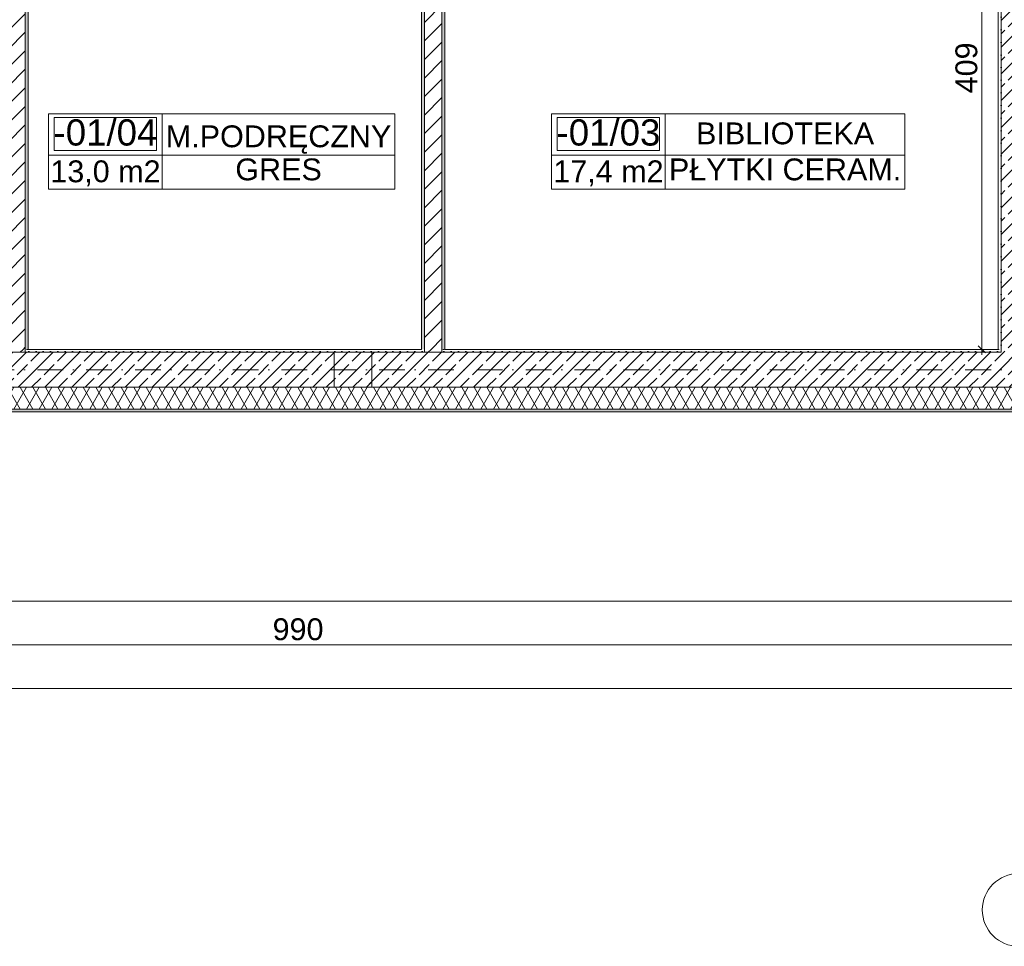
# Model space of a CAD drawing. Header units: millimetres. Extents: x -126271 to -91276, y -179170 to 5194.
# Tile 9 of 34: x -118887 to -112128, y -106927 to -100562. Entities that reach past the tile are written whole.
import ezdxf
from ezdxf.enums import TextEntityAlignment as Align

# ---------------------------------------------------------------- set-up
doc = ezdxf.new("R2010")
doc.units = ezdxf.units.MM
doc.header["$MEASUREMENT"] = 0
doc.linetypes.add('Kropki i Kreski', pattern=[335.138881, 176.388884, -88.194442, 0, -70.555556])
doc.linetypes.add('Kropkowana', pattern=[317.499995, 0, -317.499995])
for name, color, linetype in [('Nowe_Elementy Modelu - Strefy', 7, 'Continuous'), ('Nowe_Konstrukcja - Stropy', 7, 'Continuous'), ('Nowe_Konstrukcja - Słupy', 7, 'Continuous'), ('Nowe_Konstrukcja - Ściany zew', 7, 'Continuous'), ('Nowe_Osie', 7, 'Continuous'), ('Nowe_Wymiarowanie - Ogólne', 7, 'Continuous')]:
    doc.layers.add(name, color=color, linetype=linetype)
for name, color, linetype, lineweight, true_color in [('Nowe_Elementy Modelu - Strefy_Nr_pióra__121', 7, 'Continuous', 0, 0xd5e3e3), ('Nowe_Konstrukcja - Słupy_Nr_pióra__101', 250, 'Continuous', 13, 0x333333), ('Nowe_Konstrukcja - Ściany zew_Nr_pióra__23', 7, 'Continuous', 13, 0x858585), ('Nowe_Metryczki pomieszczeń Archicada_Nr_pióra__81', 7, 'Continuous', 13, 0x6a6a6a), ('Nowe_Wymiarowanie - Ogólne_Nr_pióra__81', 7, 'Continuous', 13, 0x6a6a6a)]:
    doc.layers.add(name, color=color, linetype=linetype, lineweight=lineweight, true_color=true_color)
for name, color, linetype, lineweight in [('Nowe_Konstrukcja - Stropy_Nr_pióra__126', 255, 'Continuous', 0), ('Nowe_Konstrukcja - Słupy_Nr_pióra__41', 7, 'Continuous', 13), ('Nowe_Konstrukcja - Ściany zew_Nr_pióra__21', 7, 'Continuous', 20), ('Nowe_Konstrukcja - Ściany zew_Nr_pióra__3', 7, 'Continuous', 13), ('Nowe_Osie_Nr_pióra__3', 7, 'Continuous', 13), ('Nowe_Osie_Nr_pióra__4', 8, 'Continuous', 13), ('Nowe_Wymiarowanie - Ogólne_Nr_pióra__42', 8, 'Continuous', 25)]:
    doc.layers.add(name, color=color, linetype=linetype, lineweight=lineweight)
doc.styles.add('STYL_AUTOMATYCZNY_1', font='arial.ttf')
doc.styles.add('STYL_AUTOMATYCZNY_2', font='arial.ttf')
doc.dimstyles.new('STYL_AUTOMATYCZNY__1', dxfattribs={"dimtxt": 150, "dimasz": 47.5, "dimexe": 0.18, "dimexo": 0.0625, "dimgap": 0, "dimtad": 1, "dimtih": 1, "dimtoh": 1, "dimdec": 0, "dimlfac": 0.1, "dimzin": 0, "dimdsep": 46, "dimtxsty": 'STYL_AUTOMATYCZNY_1', "dimblk": 'ARROWHEAD_6', "dimblk1": 'ARROWHEAD_6', "dimblk2": 'ARROWHEAD_6', "dimcen": 0.09, "dimse1": 1, "dimse2": 1, "dimclrd": 256, "dimclre": 256, "dimclrt": 8, "dimazin": 0, "dimtfac": 1, "dimtdec": 4, "dimtmove": 0, "dimatfit": 3, "dimfxl": 0, "dimtolj": 1, "dimtzin": 0, "dimarcsym": 0})
doc.dimstyles.new('STYL_AUTOMATYCZNY__2', dxfattribs={"dimtxt": 150, "dimasz": 47.5, "dimexe": 0.18, "dimexo": 0.0625, "dimgap": 0, "dimtad": 1, "dimdec": 0, "dimlfac": 0.1, "dimzin": 0, "dimdsep": 46, "dimtxsty": 'STYL_AUTOMATYCZNY_1', "dimblk": 'ARROWHEAD_6', "dimblk1": 'ARROWHEAD_6', "dimblk2": 'ARROWHEAD_6', "dimcen": 0.09, "dimse1": 1, "dimse2": 1, "dimclrd": 256, "dimclre": 256, "dimclrt": 8, "dimazin": 0, "dimtfac": 1, "dimtdec": 4, "dimtmove": 0, "dimatfit": 3, "dimfxl": 0, "dimtolj": 1, "dimtzin": 0, "dimarcsym": 0})
pattern_1 = [(45, (0, 0), (-91.92388, 91.92388), []), (45, (-45.96, 45.96), (-91.92388, 91.92388), [97.5, -32.5])]
pattern_2 = [(0, (0, 0), (0, 86.60254), [0, -50]), (0, (25, 43.3), (0, 86.60254), [0, -50])]
pattern_3 = [(45, (0, 0), (-63.63961, 63.63961), [])]

# ---------------------------------------------------------------- blocks, each defined once
blk = doc.blocks.new('M.PODRĘCZNY_-01_04_7_1', base_point=(-117908.2, -101491.9))
at = {"layer": 'Nowe_Metryczki pomieszczeń Archicada_Nr_pióra__81', "color": 251, "linetype": 'Continuous', "lineweight": 13, "true_color": 0x6a6a6a}
for p, q in [((-118688.7, -101209.1), (-116312.2, -101209.1)), ((-118688.7, -101727.6), (-118688.7, -101209.1)), ((-118649.7, -101235), (-117947.3, -101235)), ((-118649.7, -101461.3), (-118649.7, -101235)), ((-117947.3, -101235), (-117947.3, -101461.3)), ((-117908.2, -101209.1), (-117908.2, -101727.6)), ((-116312.2, -101209.1), (-116312.2, -101727.6)), ((-118688.7, -101491.9), (-116312.2, -101491.9)), ((-117947.3, -101461.3), (-118649.7, -101461.3)), ((-116312.2, -101727.6), (-118688.7, -101727.6))]:
    blk.add_line(p, q, dxfattribs=at)
at = {"layer": 'Nowe_Metryczki pomieszczeń Archicada_Nr_pióra__81', "color": 251, "lineweight": 13, "true_color": 0x6a6a6a}
for tag, height, style, p in [('ROOM_NUMBER', 180, 'STYL_AUTOMATYCZNY_2', (-118298.5, -101337)), ('ROOM_NAME', 150, 'STYL_AUTOMATYCZNY_1', (-117110.2, -101363.5)), ('floor_f', 150, 'STYL_AUTOMATYCZNY_1', (-117110.2, -101590.7)), ('ROOM_CALC_AREA', 150, 'STYL_AUTOMATYCZNY_1', (-118298.5, -101604))]:
    blk.add_attdef(tag, text='', height=height, dxfattribs=dict(at, style=style)).set_placement(p, align=Align.MIDDLE_CENTER)
blk = doc.blocks.new('BIBLIOTEKA_-01_03_10_1', base_point=(-114455.4, -101491.9))
at = {"layer": 'Nowe_Metryczki pomieszczeń Archicada_Nr_pióra__81', "color": 251, "linetype": 'Continuous', "lineweight": 13, "true_color": 0x6a6a6a}
for p, q in [((-115235.9, -101209.1), (-112811, -101209.1)), ((-115235.9, -101727.6), (-115235.9, -101209.1)), ((-115196.8, -101235), (-114494.4, -101235)), ((-115196.8, -101461.3), (-115196.8, -101235)), ((-114494.4, -101235), (-114494.4, -101461.3)), ((-114455.4, -101209.1), (-114455.4, -101727.6)), ((-112811, -101209.1), (-112811, -101727.6)), ((-115235.9, -101491.9), (-112811, -101491.9)), ((-114494.4, -101461.3), (-115196.8, -101461.3)), ((-112811, -101727.6), (-115235.9, -101727.6))]:
    blk.add_line(p, q, dxfattribs=at)
at = {"layer": 'Nowe_Metryczki pomieszczeń Archicada_Nr_pióra__81', "color": 251, "lineweight": 13, "true_color": 0x6a6a6a}
for tag, height, style, p in [('ROOM_NUMBER', 180, 'STYL_AUTOMATYCZNY_2', (-114845.6, -101337)), ('ROOM_NAME', 150, 'STYL_AUTOMATYCZNY_1', (-113633.2, -101343.2)), ('floor_f', 150, 'STYL_AUTOMATYCZNY_1', (-113633.2, -101590.7)), ('ROOM_CALC_AREA', 150, 'STYL_AUTOMATYCZNY_1', (-114845.6, -101604))]:
    blk.add_attdef(tag, text='', height=height, dxfattribs=dict(at, style=style)).set_placement(p, align=Align.MIDDLE_CENTER)
blk = doc.blocks.new('Strop_1_1', base_point=(-95969.5, -102826.6))
at = {"layer": 'Nowe_Konstrukcja - Stropy_Nr_pióra__126', "color": 255, "linetype": 'Kropkowana', "lineweight": 0, "flags": 128}
blk.add_lwpolyline([(-95969.5, -102826.6), (-121789.5, -102826.6), (-121789.5, -92006.6), (-111888.8, -92006.6), (-111288.5, -92006.6), (-106469.2, -92006.6), (-105589.5, -92006.6), (-95969.5, -92006.6)], close=True, dxfattribs=at)
blk = doc.blocks.new('Ściana_5_1', base_point=(-112029.5, -97726.6))
at = {"layer": 'Nowe_Konstrukcja - Ściany zew_Nr_pióra__23', "linetype": 'Continuous', "lineweight": 13, "true_color": 0x858585}
h = blk.add_hatch(dxfattribs=at)
h.set_pattern_fill('Beton_zbrojony_0001', color=252, style=0, pattern_type=2)
h.set_pattern_definition(pattern_1)
h.paths.add_polyline_path([(-112149.5, -98006.6), (-111909.5, -98006.6), (-111909.5, -97986.6), (-112149.5, -97986.6)])
h = blk.add_hatch(dxfattribs=at)
h.set_pattern_fill('Tynk_0001', color=252, style=0, pattern_type=2)
h.set_pattern_definition(pattern_2)
h.paths.add_polyline_path([(-112149.5, -98598), (-112149.5, -98006.6), (-112169.5, -98006.6), (-112169.5, -98598)])
h = blk.add_hatch(dxfattribs=at)
h.set_pattern_fill('Beton_zbrojony_0001', color=252, style=0, pattern_type=2)
h.set_pattern_definition(pattern_1)
h.paths.add_polyline_path([(-111909.5, -99846.6), (-111909.5, -98006.6), (-112149.5, -98006.6), (-112149.5, -99846.6)])
h = blk.add_hatch(dxfattribs=at)
h.set_pattern_fill('Tynk_0001', color=252, style=0, pattern_type=2)
h.set_pattern_definition(pattern_2)
h.paths.add_polyline_path([(-111889.5, -99826.6), (-111889.5, -98006.6), (-111909.5, -98006.6), (-111909.5, -99826.6)])
h = blk.add_hatch(dxfattribs=at)
h.set_pattern_fill('Tynk_0001', color=252, style=0, pattern_type=2)
h.set_pattern_definition(pattern_2)
h.paths.add_polyline_path([(-112149.5, -98618), (-112149.5, -98598), (-112169.5, -98598), (-112169.5, -98618)])
h = blk.add_hatch(dxfattribs=at)
h.set_pattern_fill('Tynk_0001', color=252, style=0, pattern_type=2)
h.set_pattern_definition(pattern_2)
h.paths.add_polyline_path([(-112149.5, -98758), (-112149.5, -98738), (-112169.5, -98738), (-112169.5, -98758)])
h = blk.add_hatch(dxfattribs=at)
h.set_pattern_fill('Tynk_0001', color=252, style=0, pattern_type=2)
h.set_pattern_definition(pattern_2)
h.paths.add_polyline_path([(-112169.5, -98758), (-112169.5, -102826.6), (-112149.5, -102826.6), (-112149.5, -98758)])
h = blk.add_hatch(dxfattribs=at)
h.set_pattern_fill('Tynk_0001', color=252, style=0, pattern_type=2)
h.set_pattern_definition(pattern_2)
h.paths.add_polyline_path([(-111889.5, -99846.6), (-111889.5, -99826.6), (-111909.5, -99826.6), (-111909.5, -99846.6)])
h = blk.add_hatch(dxfattribs=at)
h.set_pattern_fill('Beton_zbrojony_0001', color=252, style=0, pattern_type=2)
h.set_pattern_definition(pattern_1)
h.paths.add_polyline_path([(-111909.5, -100086.6), (-111909.5, -99846.6), (-112149.5, -99846.6), (-112149.5, -100086.6)])
h = blk.add_hatch(dxfattribs=at)
h.set_pattern_fill('Beton_zbrojony_0001', color=252, style=0, pattern_type=2)
h.set_pattern_definition(pattern_1)
h.paths.add_polyline_path([(-112149.5, -100086.6), (-112149.5, -102826.6), (-111909.5, -102826.6), (-111909.5, -100086.6)])
h = blk.add_hatch(dxfattribs=at)
h.set_pattern_fill('Tynk_0001', color=252, style=0, pattern_type=2)
h.set_pattern_definition(pattern_2)
h.paths.add_polyline_path([(-111889.5, -100106.6), (-111889.5, -100086.6), (-111909.5, -100086.6), (-111909.5, -100106.6)])
h = blk.add_hatch(dxfattribs=at)
h.set_pattern_fill('Tynk_0001', color=252, style=0, pattern_type=2)
h.set_pattern_definition(pattern_2)
h.paths.add_polyline_path([(-111909.5, -100106.6), (-111909.5, -102826.6), (-111889.5, -102826.6), (-111889.5, -100106.6)])
h = blk.add_hatch(dxfattribs=at)
h.set_pattern_fill('Beton_zbrojony_0001', color=252, style=0, pattern_type=2)
h.set_pattern_definition(pattern_1)
h.paths.add_polyline_path([(-111909.5, -102826.6), (-112149.5, -102826.6), (-112149.5, -102846.6), (-111909.5, -102846.6)])
at = {"layer": 'Nowe_Konstrukcja - Ściany zew_Nr_pióra__21', "color": 7, "linetype": 'Continuous', "lineweight": 20, "flags": 128}
for points in [[(-112169.5, -98006.6), (-112169.5, -98598)], [(-111889.5, -99826.6), (-111889.5, -98006.6)], [(-112169.5, -98758), (-112169.5, -102826.6)], [(-111889.5, -102826.6), (-111889.5, -100106.6)]]:
    blk.add_lwpolyline(points, dxfattribs=at)
at = {"layer": 'Nowe_Konstrukcja - Ściany zew_Nr_pióra__3', "color": 7, "linetype": 'Continuous', "lineweight": 13}
for p, q in [((-112149.5, -97986.6), (-112149.5, -98006.6)), ((-111909.5, -98006.6), (-111909.5, -97986.6)), ((-112149.5, -98006.6), (-112149.5, -98618)), ((-111909.5, -99846.6), (-111909.5, -98006.6)), ((-112149.5, -98618), (-112169.5, -98618)), ((-112149.5, -98738), (-112149.5, -98618)), ((-112169.5, -98738), (-112149.5, -98738)), ((-112149.5, -98738), (-112149.5, -99846.6)), ((-112149.5, -99846.6), (-112149.5, -100086.6)), ((-111889.5, -99846.6), (-111909.5, -99846.6)), ((-112149.5, -100086.6), (-112149.5, -102826.6)), ((-111909.5, -100086.6), (-111889.5, -100086.6)), ((-111909.5, -102826.6), (-111909.5, -100086.6)), ((-112149.5, -102826.6), (-112149.5, -102846.6)), ((-111909.5, -102846.6), (-111909.5, -102826.6))]:
    blk.add_line(p, q, dxfattribs=at)
blk = doc.blocks.new('Ściana_13_1', base_point=(-118829.7, -96066.6))
at = {"layer": 'Nowe_Konstrukcja - Ściany zew_Nr_pióra__23', "linetype": 'Continuous', "lineweight": 13, "true_color": 0x858585}
h = blk.add_hatch(dxfattribs=at)
h.set_pattern_fill('Bloczki_ceramiczne_0001', color=252, style=0, pattern_type=2)
h.set_pattern_definition(pattern_3)
h.paths.add_polyline_path([(-118969.7, -97986.6), (-118969.7, -102826.6), (-118849.7, -102826.6), (-118849.7, -97986.6)])
h = blk.add_hatch(dxfattribs=at)
h.set_pattern_fill('Tynk_0001', color=252, style=0, pattern_type=2)
h.set_pattern_definition(pattern_2)
h.paths.add_polyline_path([(-118849.7, -98006.6), (-118849.7, -102826.6), (-118829.7, -102826.6), (-118829.7, -98006.6)])
h = blk.add_hatch(dxfattribs=at)
h.set_pattern_fill('Bloczki_ceramiczne_0001', color=252, style=0, pattern_type=2)
h.set_pattern_definition(pattern_3)
h.paths.add_polyline_path([(-118849.7, -102826.6), (-118969.7, -102826.6), (-118969.7, -102846.6), (-118849.7, -102846.6)])
at = {"layer": 'Nowe_Konstrukcja - Ściany zew_Nr_pióra__21', "color": 7, "linetype": 'Continuous', "lineweight": 20, "flags": 128}
blk.add_lwpolyline([(-118829.7, -102826.6), (-118829.7, -98006.6)], dxfattribs=at)
at = {"layer": 'Nowe_Konstrukcja - Ściany zew_Nr_pióra__3', "color": 7, "linetype": 'Continuous', "lineweight": 13}
for p, q in [((-118849.7, -102826.6), (-118849.7, -97986.6)), ((-118969.7, -102846.6), (-118849.7, -102846.6)), ((-118849.7, -102846.6), (-118849.7, -102826.6))]:
    blk.add_line(p, q, dxfattribs=at)
blk = doc.blocks.new('Ściana_14_1', base_point=(-115969.5, -97726.6))
at = {"layer": 'Nowe_Konstrukcja - Ściany zew_Nr_pióra__23', "linetype": 'Continuous', "lineweight": 13, "true_color": 0x858585}
h = blk.add_hatch(dxfattribs=at)
h.set_pattern_fill('Bloczki_ceramiczne_0001', color=252, style=0, pattern_type=2)
h.set_pattern_definition(pattern_3)
h.paths.add_polyline_path([(-115989.5, -97986.7), (-116109.5, -97986.7), (-116109.5, -98006.6), (-115989.5, -98006.6)])
h = blk.add_hatch(dxfattribs=at)
h.set_pattern_fill('Tynk_0001', color=252, style=0, pattern_type=2)
h.set_pattern_definition(pattern_2)
h.paths.add_polyline_path([(-116129.5, -98006.6), (-116129.5, -102826.6), (-116109.5, -102826.6), (-116109.5, -98006.6)])
h = blk.add_hatch(dxfattribs=at)
h.set_pattern_fill('Bloczki_ceramiczne_0001', color=252, style=0, pattern_type=2)
h.set_pattern_definition(pattern_3)
h.paths.add_polyline_path([(-115989.5, -102826.6), (-115989.5, -98006.6), (-116109.5, -98006.6), (-116109.5, -102826.6)])
h = blk.add_hatch(dxfattribs=at)
h.set_pattern_fill('Tynk_0001', color=252, style=0, pattern_type=2)
h.set_pattern_definition(pattern_2)
h.paths.add_polyline_path([(-115969.5, -102826.6), (-115969.5, -98006.6), (-115989.5, -98006.6), (-115989.5, -102826.6)])
h = blk.add_hatch(dxfattribs=at)
h.set_pattern_fill('Bloczki_ceramiczne_0001', color=252, style=0, pattern_type=2)
h.set_pattern_definition(pattern_3)
h.paths.add_polyline_path([(-115989.5, -102826.6), (-116109.5, -102826.6), (-116109.5, -102846.6), (-115989.5, -102846.6)])
at = {"layer": 'Nowe_Konstrukcja - Ściany zew_Nr_pióra__21', "color": 7, "linetype": 'Continuous', "lineweight": 20, "flags": 128}
for points in [[(-116129.5, -98006.6), (-116129.5, -102826.6)], [(-115969.5, -102826.6), (-115969.5, -98006.6)]]:
    blk.add_lwpolyline(points, dxfattribs=at)
at = {"layer": 'Nowe_Konstrukcja - Ściany zew_Nr_pióra__3', "color": 7, "linetype": 'Continuous', "lineweight": 13}
for p, q in [((-116109.5, -97986.7), (-116109.5, -98006.6)), ((-115989.5, -98006.6), (-115989.5, -97986.7)), ((-116109.5, -98006.6), (-116109.5, -102826.6)), ((-115989.5, -102826.6), (-115989.5, -98006.6)), ((-116109.5, -102826.6), (-116109.5, -102846.6)), ((-116109.5, -102846.6), (-115989.5, -102846.6)), ((-115989.5, -102846.6), (-115989.5, -102826.6))]:
    blk.add_line(p, q, dxfattribs=at)
blk = doc.blocks.new('Ściana_20_1', base_point=(-121929.5, -102966.6))
at = {"layer": 'Nowe_Konstrukcja - Ściany zew_Nr_pióra__23', "linetype": 'Continuous', "lineweight": 13, "true_color": 0x858585}
h = blk.add_hatch(dxfattribs=at)
h.set_pattern_fill('Beton_zbrojony_0001', color=252, style=0, pattern_type=2)
h.set_pattern_definition(pattern_1)
h.paths.add_polyline_path([(-121139.5, -103086.6), (-116729.5, -103086.6), (-116729.5, -102846.6), (-121139.5, -102846.6)])
h = blk.add_hatch(dxfattribs=at)
h.set_pattern_fill('Tynk_0001', color=252, style=0, pattern_type=2)
h.set_pattern_definition(pattern_2)
h.paths.add_polyline_path([(-118829.7, -102826.6), (-118849.7, -102826.6), (-118849.7, -102846.6), (-118829.7, -102846.6)])
h = blk.add_hatch(dxfattribs=at)
h.set_pattern_fill('Tynk_0001', color=252, style=0, pattern_type=2)
h.set_pattern_definition(pattern_2)
h.paths.add_polyline_path([(-116129.5, -102826.6), (-118829.7, -102826.6), (-118829.7, -102846.6), (-116129.5, -102846.6)])
h = blk.add_hatch(dxfattribs=at)
h.set_pattern_fill('Beton_zbrojony_0001', color=252, style=0, pattern_type=2)
h.set_pattern_definition(pattern_1)
h.paths.add_polyline_path([(-116469.4, -102846.6), (-116469.4, -103086.6), (-112149.5, -103086.6), (-112149.5, -102846.6)])
h = blk.add_hatch(dxfattribs=at)
h.set_pattern_fill('Tynk_0001', color=252, style=0, pattern_type=2)
h.set_pattern_definition(pattern_2)
h.paths.add_polyline_path([(-116109.5, -102826.6), (-116129.5, -102826.6), (-116129.5, -102846.6), (-116109.5, -102846.6)])
h = blk.add_hatch(dxfattribs=at)
h.set_pattern_fill('Tynk_0001', color=252, style=0, pattern_type=2)
h.set_pattern_definition(pattern_2)
h.paths.add_polyline_path([(-115969.5, -102826.6), (-115989.5, -102826.6), (-115989.5, -102846.6), (-115969.5, -102846.6)])
h = blk.add_hatch(dxfattribs=at)
h.set_pattern_fill('Tynk_0001', color=252, style=0, pattern_type=2)
h.set_pattern_definition(pattern_2)
h.paths.add_polyline_path([(-112169.5, -102826.6), (-115969.5, -102826.6), (-115969.5, -102846.6), (-112169.5, -102846.6)])
h = blk.add_hatch(dxfattribs=at)
h.set_pattern_fill('Tynk_0001', color=252, style=0, pattern_type=2)
h.set_pattern_definition(pattern_2)
h.paths.add_polyline_path([(-112149.5, -102826.6), (-112169.5, -102826.6), (-112169.5, -102846.6), (-112149.5, -102846.6)])
h = blk.add_hatch(dxfattribs=at)
h.set_pattern_fill('Beton_zbrojony_0001', color=252, style=0, pattern_type=2)
h.set_pattern_definition(pattern_1)
h.paths.add_polyline_path([(-111909.5, -102846.6), (-112149.5, -102846.6), (-112149.5, -103086.6), (-111909.5, -103086.6)])
h = blk.add_hatch(dxfattribs=at)
h.set_pattern_fill('Izolacja_miękka_0001', color=252, style=0, pattern_type=2)
h.set_pattern_definition([(60, (0, 0), (-64.951905, 37.5), []), (120, (0, 0), (64.951905, 37.5), [])])
h.paths.add_polyline_path([(-121139.5, -103236.6), (-96619.5, -103236.6), (-96619.5, -103086.6), (-121139.5, -103086.6)])
at = {"layer": 'Nowe_Konstrukcja - Ściany zew_Nr_pióra__23', "linetype": 'Continuous', "lineweight": 0, "true_color": 0xdfdfdf}
blk.add_hatch(color=254, dxfattribs=at).paths.add_polyline_path([(-121139.5, -103256.6), (-96619.5, -103256.6), (-96619.5, -103236.6), (-121139.5, -103236.6)])
at = {"layer": 'Nowe_Konstrukcja - Ściany zew_Nr_pióra__21', "color": 7, "linetype": 'Continuous', "lineweight": 20, "flags": 128}
for points in [[(-116129.5, -102826.6), (-118829.7, -102826.6)], [(-112169.5, -102826.6), (-115969.5, -102826.6)], [(-121139.5, -103256.6), (-96619.5, -103256.6)]]:
    blk.add_lwpolyline(points, dxfattribs=at)
at = {"layer": 'Nowe_Konstrukcja - Ściany zew_Nr_pióra__3', "color": 7, "linetype": 'Continuous', "lineweight": 13}
for p, q in [((-118969.7, -102846.6), (-118849.7, -102846.6)), ((-118849.7, -102846.6), (-118849.7, -102826.6)), ((-116729.5, -102846.6), (-118849.7, -102846.6)), ((-116109.5, -102846.6), (-116469.4, -102846.6)), ((-116109.5, -102826.6), (-116109.5, -102846.6)), ((-116109.5, -102846.6), (-115989.5, -102846.6)), ((-115989.5, -102846.6), (-115989.5, -102826.6)), ((-112149.5, -102846.6), (-115989.5, -102846.6)), ((-112149.5, -102826.6), (-112149.5, -102846.6)), ((-121139.5, -103086.6), (-116729.5, -103086.6)), ((-116469.4, -103086.6), (-112149.5, -103086.6)), ((-112149.5, -103086.6), (-111909.5, -103086.6)), ((-121139.5, -103236.6), (-96619.5, -103236.6))]:
    blk.add_line(p, q, dxfattribs=at)
blk = doc.blocks.new('Słup_2_1', base_point=(-116599.5, -102966.6))
at = {"layer": 'Nowe_Konstrukcja - Słupy_Nr_pióra__101', "linetype": 'Continuous', "lineweight": 13, "true_color": 0x333333}
h = blk.add_hatch(dxfattribs=at)
h.set_pattern_fill('Beton_zbrojony_0001', color=250, style=0, pattern_type=2)
h.set_pattern_definition(pattern_1)
h.paths.add_polyline_path([(-116729.5, -103086.6), (-116469.5, -103086.6), (-116469.5, -102846.6), (-116729.5, -102846.6)])
at = {"layer": 'Nowe_Konstrukcja - Słupy_Nr_pióra__41', "color": 7, "linetype": 'Continuous', "lineweight": 13, "flags": 128}
blk.add_lwpolyline([(-116729.5, -103086.6), (-116469.5, -103086.6), (-116469.5, -102846.6), (-116729.5, -102846.6)], close=True, dxfattribs=at)
blk = doc.blocks.new('Standardowy znacznik osi_3')
at = {"layer": 'Nowe_Osie_Nr_pióra__3', "color": 7, "linetype": 'Continuous', "lineweight": 13, "flags": 128}
blk.add_lwpolyline([(0, 0, 1), (-500, 0, 1)], format="xyb", close=True, dxfattribs=at)
at = {"layer": 'Nowe_Osie_Nr_pióra__4', "color": 8, "lineweight": 13, "style": 'STYL_AUTOMATYCZNY_1'}
for tag, p in [('AC_MarkerText_1_0', (-67.9, -57.1)), ('AC_MarkerText_1_1', (17905.2, -57.1))]:
    blk.add_attdef(tag, text='', height=250, rotation=270, dxfattribs=at).set_placement(p, align=Align.TOP_CENTER)
blk = doc.blocks.new('Standardowy znacznik osi_5')
at = {"layer": 'Nowe_Osie_Nr_pióra__4', "color": 8, "linetype": 'Kropki i Kreski', "lineweight": 13}
blk.add_line((1000, 0), (32849.3, 0), dxfattribs=at)
at = {"layer": 'Nowe_Osie_Nr_pióra__4', "color": 8, "lineweight": 13, "style": 'STYL_AUTOMATYCZNY_1'}
for tag, p in [('AC_MarkerText_1_0', (-250, -239.3)), ('AC_MarkerText_1_1', (34099.3, -239.3))]:
    blk.add_attdef(tag, text='', height=250, rotation=180, dxfattribs=at).set_placement(p, align=Align.TOP_CENTER)
blk = doc.blocks.new('*D94')
at = {"layer": 'Nowe_Wymiarowanie - Ogólne_Nr_pióra__81', "color": 251, "linetype": 'Continuous', "lineweight": 13, "true_color": 0x6a6a6a}
for p, q in [((-112029.5, -104809.2), (-112029.5, -104903)), ((-105729.5, -104809.2), (-105729.5, -104903)), ((-112029.5, -104856.1), (-121929.5, -104856.1)), ((-112054.5, -104881.1), (-112004.5, -104831.1)), ((-105729.5, -104856.1), (-112029.5, -104856.1)), ((-105754.5, -104881.1), (-105704.5, -104831.1)), ((-95829.5, -104856.1), (-105729.5, -104856.1))]:
    blk.add_line(p, q, dxfattribs=at)
at = {"layer": 'Nowe_Wymiarowanie - Ogólne_Nr_pióra__42', "color": 8, "lineweight": 25, "insert": (-109051.1, -104826.1), "char_height": 150, "attachment_point": 7, "style": 'STYL_AUTOMATYCZNY_1'}
blk.add_mtext('\\A1;{\\pql;\\fArial|b0|i0|c238|p0;\\W1.000000;630}', dxfattribs=at)
blk = doc.blocks.new('ARROWHEAD_6')
at = {"color": 0, "linetype": 'Continuous', "lineweight": 0}
for p, q in [((0, 0), (-1, 0)), ((-0.5, -0.5), (0.5, 0.5))]:
    blk.add_line(p, q, dxfattribs=at)
blk = doc.blocks.new('*D95')
at = {"layer": 'Nowe_Wymiarowanie - Ogólne_Nr_pióra__81', "color": 251, "linetype": 'Continuous', "lineweight": 13, "true_color": 0x6a6a6a}
for p, q in [((-121929.5, -104809.2), (-121929.5, -104903)), ((-112029.5, -104809.2), (-112029.5, -104903)), ((-121929.5, -104856.1), (-122219.5, -104856.1)), ((-121954.5, -104881.1), (-121904.5, -104831.1)), ((-112029.5, -104856.1), (-121929.5, -104856.1)), ((-112054.5, -104881.1), (-112004.5, -104831.1))]:
    blk.add_line(p, q, dxfattribs=at)
at = {"layer": 'Nowe_Wymiarowanie - Ogólne_Nr_pióra__42', "color": 8, "lineweight": 25, "insert": (-117151.1, -104826.1), "char_height": 150, "attachment_point": 7, "style": 'STYL_AUTOMATYCZNY_1'}
blk.add_mtext('\\A1;{\\pql;\\fArial|b0|i0|c238|p0;\\W1.000000;990}', dxfattribs=at)
blk = doc.blocks.new('*D98')
at = {"layer": 'Nowe_Wymiarowanie - Ogólne_Nr_pióra__81', "color": 251, "linetype": 'Continuous', "lineweight": 13, "true_color": 0x6a6a6a}
for p, q in [((-122024.5, -104531.6), (-122074.5, -104581.6)), ((-122049.5, -104556.6), (-95709.5, -104556.6)), ((-95684.5, -104531.6), (-95734.5, -104581.6)), ((-95709.5, -104603.5), (-95709.5, -104509.7))]:
    blk.add_line(p, q, dxfattribs=at)
at = {"layer": 'Nowe_Wymiarowanie - Ogólne_Nr_pióra__42', "color": 8, "lineweight": 25, "char_height": 150, "attachment_point": 7, "style": 'STYL_AUTOMATYCZNY_1'}
for s, insert in [('\\A1;{\\pql;\\fArial|b0|i0|c238|p0;\\W1.000000;2\xa0634}', (-109251.3, -104526.6)), ('\\A1;{\\pql;\\fArial|b0|i0|c238|p0;\\W1.000000;17}', (-95963.3, -104526.6))]:
    blk.add_mtext(s, dxfattribs=dict(at, insert=insert))
blk = doc.blocks.new('*D100')
at = {"layer": 'Nowe_Wymiarowanie - Ogólne_Nr_pióra__81', "color": 251, "linetype": 'Continuous', "lineweight": 13, "true_color": 0x6a6a6a}
for p, q in [((-122257, -105155.8), (-122219.5, -105155.8)), ((-122194.5, -105130.8), (-122244.5, -105180.8)), ((-122219.5, -105202.6), (-122219.5, -105108.9)), ((-122219.5, -105155.8), (-95539.5, -105155.8)), ((-95564.5, -105180.8), (-95514.5, -105130.8)), ((-95539.5, -105202.6), (-95539.5, -105108.9)), ((-95539.5, -105155.8), (-95502, -105155.8))]:
    blk.add_line(p, q, dxfattribs=at)
at = {"layer": 'Nowe_Wymiarowanie - Ogólne_Nr_pióra__42', "color": 8, "lineweight": 25, "insert": (-109136.9, -105125.8), "char_height": 150, "attachment_point": 7, "style": 'STYL_AUTOMATYCZNY_1'}
blk.add_mtext('\\A1;{\\pql;\\fArial|b0|i0|c238|p0;\\W1.000000;2\xa0668}', dxfattribs=at)
blk = doc.blocks.new('*D148')
at = {"layer": 'Nowe_Wymiarowanie - Ogólne_Nr_pióra__81', "color": 251, "linetype": 'Continuous', "lineweight": 13, "true_color": 0x6a6a6a}
for p, q in [((-121341.1, -96101.6), (-121291.1, -96151.6)), ((-121269.2, -96126.6), (-121362.9, -96126.6)), ((-121316.1, -102826.6), (-121316.1, -96126.6)), ((-121341.1, -102801.6), (-121291.1, -102851.6)), ((-121269.2, -102826.6), (-121362.9, -102826.6)), ((-121316.1, -102864.1), (-121316.1, -102826.6))]:
    blk.add_line(p, q, dxfattribs=at)
at = {"layer": 'Nowe_Wymiarowanie - Ogólne_Nr_pióra__42', "color": 8, "lineweight": 25, "char_height": 150, "attachment_point": 7, "rotation": 90, "style": 'STYL_AUTOMATYCZNY_1'}
for s, insert in [('\\A1;{\\pql;\\fArial|b0|i0|c238|p0;\\W1.000000;12}', (-121346.1, -96380.4)), ('\\A1;{\\pql;\\fArial|b0|i0|c238|p0;\\W1.000000;670}', (-121346.1, -99762.6))]:
    blk.add_mtext(s, dxfattribs=dict(at, insert=insert))
blk = doc.blocks.new('*D152')
at = {"layer": 'Nowe_Wymiarowanie - Ogólne_Nr_pióra__81', "color": 251, "linetype": 'Continuous', "lineweight": 13, "true_color": 0x6a6a6a}
for p, q in [((-112235, -98738), (-112328.8, -98738)), ((-112306.9, -98713), (-112256.9, -98763)), ((-112281.9, -102826.6), (-112281.9, -98738)), ((-112306.9, -102801.6), (-112256.9, -102851.6)), ((-112235, -102826.6), (-112328.8, -102826.6)), ((-112281.9, -102864.1), (-112281.9, -102826.6))]:
    blk.add_line(p, q, dxfattribs=at)
at = {"layer": 'Nowe_Wymiarowanie - Ogólne_Nr_pióra__42', "color": 8, "lineweight": 25, "char_height": 150, "attachment_point": 7, "rotation": 90, "style": 'STYL_AUTOMATYCZNY_1'}
for s, insert in [('\\A1;{\\pql;\\fArial|b0|i0|c238|p0;\\W1.000000;12}', (-112311.9, -98991.8)), ('\\A1;{\\pql;\\fArial|b0|i0|c238|p0;\\W1.000000;409}', (-112311.9, -101068.3))]:
    blk.add_mtext(s, dxfattribs=dict(at, insert=insert))
blk = doc.blocks.new('Słup_11_1', base_point=(-116599.4, -102966.6))
at = {"layer": 'Nowe_Konstrukcja - Słupy_Nr_pióra__101', "linetype": 'Continuous', "lineweight": 13, "true_color": 0x333333}
h = blk.add_hatch(dxfattribs=at)
h.set_pattern_fill('Beton_zbrojony_0001', color=250, style=0, pattern_type=2)
h.set_pattern_definition(pattern_1)
h.paths.add_polyline_path([(-116729.4, -103086.6), (-116469.4, -103086.6), (-116469.4, -102846.6), (-116729.4, -102846.6)])
at = {"layer": 'Nowe_Konstrukcja - Słupy_Nr_pióra__41', "color": 7, "linetype": 'Continuous', "lineweight": 13, "flags": 128}
blk.add_lwpolyline([(-116729.4, -103086.6), (-116469.4, -103086.6), (-116469.4, -102846.6), (-116729.4, -102846.6)], close=True, dxfattribs=at)
blk = doc.blocks.new('Słup_24_1', base_point=(-116599.4, -102966.6))
at = {"layer": 'Nowe_Konstrukcja - Słupy_Nr_pióra__101', "linetype": 'Continuous', "lineweight": 13, "true_color": 0x333333}
h = blk.add_hatch(dxfattribs=at)
h.set_pattern_fill('Beton_zbrojony_0001', color=250, style=0, pattern_type=2)
h.set_pattern_definition(pattern_1)
h.paths.add_polyline_path([(-116729.4, -103086.6), (-116469.4, -103086.6), (-116469.4, -102846.6), (-116729.4, -102846.6)])
at = {"layer": 'Nowe_Konstrukcja - Słupy_Nr_pióra__41', "color": 7, "linetype": 'Continuous', "lineweight": 13, "flags": 128}
blk.add_lwpolyline([(-116729.4, -103086.6), (-116469.4, -103086.6), (-116469.4, -102846.6), (-116729.4, -102846.6)], close=True, dxfattribs=at)

msp = doc.modelspace()

# ---------------------------------------------------------------- linework, layer by layer
at = {"layer": 'Nowe_Elementy Modelu - Strefy_Nr_pióra__121', "color": 254, "linetype": 'Continuous', "lineweight": 0, "true_color": 0xd5e3e3, "flags": 128}
for points in [[(-118829.7, -98006.6), (-118829.7, -102826.6), (-116129.5, -102826.6), (-116129.5, -98006.6)], [(-112169.5, -102826.6), (-112169.5, -98758), (-113569.5, -98758), (-113569.5, -98006.6), (-115969.5, -98006.6), (-115969.5, -102826.6)]]:
    msp.add_lwpolyline(points, close=True, dxfattribs=at)

# ---------------------------------------------------------------- block references
at = {"layer": 'Nowe_Elementy Modelu - Strefy', "color": 251, "linetype": 'Continuous', "lineweight": 13, "true_color": 0x6a6a6a}
for name, p, values in [('M.PODRĘCZNY_-01_04_7_1', (-117908.2, -101491.9), {'ROOM_NAME': 'M.PODRĘCZNY', 'ROOM_NUMBER': '-01/04', 'ROOM_CALC_AREA': '13,0 m2', 'floor_f': 'GRES'}), ('BIBLIOTEKA_-01_03_10_1', (-114455.4, -101491.9), {'ROOM_NAME': 'BIBLIOTEKA', 'ROOM_NUMBER': '-01/03', 'ROOM_CALC_AREA': '17,4 m2', 'floor_f': 'PŁYTKI CERAM.'})]:
    msp.add_blockref(name, p, dxfattribs=at).add_auto_attribs(values)
at = {"layer": 'Nowe_Konstrukcja - Stropy', "color": 255, "linetype": 'Kropkowana', "lineweight": 0}
msp.add_blockref('Strop_1_1', (-95969.5, -102826.6), dxfattribs=at)
at = {"layer": 'Nowe_Konstrukcja - Słupy', "color": 7, "lineweight": 13}
for name, p in [('Słup_2_1', (-116599.5, -102966.6)), ('Słup_11_1', (-116599.4, -102966.6)), ('Słup_24_1', (-116599.4, -102966.6))]:
    msp.add_blockref(name, p, dxfattribs=at)
at = {"layer": 'Nowe_Konstrukcja - Ściany zew', "color": 7, "lineweight": 20}
for name, p in [('Ściana_13_1', (-118829.7, -96066.6)), ('Ściana_14_1', (-115969.5, -97726.6)), ('Ściana_5_1', (-112029.5, -97726.6)), ('Ściana_20_1', (-121929.5, -102966.6))]:
    msp.add_blockref(name, p, dxfattribs=at)
at = {"layer": 'Nowe_Osie', "color": 8, "linetype": 'Continuous', "lineweight": 15, "zscale": 1000}
for name, p, rotation in [('Standardowy znacznik osi_3', (-112029.5, -106426.6), 90), ('Standardowy znacznik osi_5', (-91775.7, -102966.6), 180)]:
    msp.add_blockref(name, p, dxfattribs=dict(at, rotation=rotation))

# ---------------------------------------------------------------- dimensions: what is measured, and where the dimension line sits
at = {"layer": 'Nowe_Wymiarowanie - Ogólne', "color": 251, "linetype": 'Continuous', "lineweight": 13, "true_color": 0x6a6a6a}
for base, p1, p2, picture, middle in [((-121316.1, -96126.6), (-121789.5, -102826.6), (-113839.5, -96126.6), '*D148', (-121421.1, -99591.4)), ((-112281.9, -98738), (-112169.5, -102826.6), (-112849.5, -98738), '*D152', (-112386.9, -100897.1))]:
    dim = msp.add_linear_dim(base=base, p1=p1, p2=p2, angle=90, dimstyle='STYL_AUTOMATYCZNY__2', dxfattribs=at)
    dim.commit()
    dim.dimension.update_dxf_attribs({"geometry": picture, "text_midpoint": middle, "dimtype": 160, "text_rotation": 90})
dim = msp.add_linear_dim(base=(-95709.5, -104556.6), p1=(-122049.5, -103086.6), p2=(-95709.5, -103086.6), dimstyle='STYL_AUTOMATYCZNY__1', dxfattribs=at)
dim.commit()
dim.dimension.update_dxf_attribs({"geometry": '*D98', "text_midpoint": (-108994, -104451.6), "dimtype": 160})
for base, p1, p2, angle, picture, middle in [((-95539.5, -105155.8), (-122219.5, -103256.6), (-95539.5, -103256.6), 0, '*D100', (-108879.6, -105050.8)), ((-121929.5, -104856.1), (-112029.5, -106426.6), (-121929.5, -106426.6), 180, '*D95', (-116979.9, -104751.1)), ((-112029.5, -104856.1), (-105729.5, -106426.6), (-112029.5, -106426.6), 180, '*D94', (-108879.9, -104751.1))]:
    dim = msp.add_linear_dim(base=base, p1=p1, p2=p2, angle=angle, dimstyle='STYL_AUTOMATYCZNY__1', dxfattribs=at)
    dim.commit()
    dim.dimension.update_dxf_attribs({"geometry": picture, "text_midpoint": middle, "dimtype": 160})

doc.saveas('drawing.dxf')
